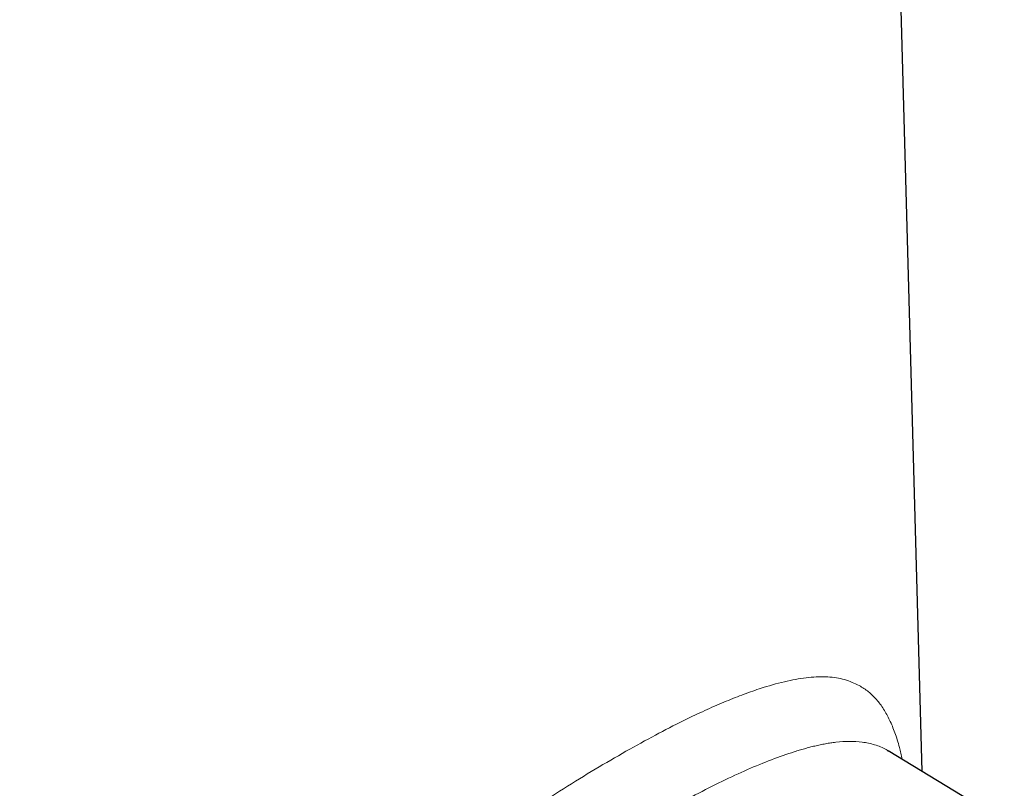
# Model space of a CAD drawing. Header units: millimetres. Extents: x 8 to 882, y 12 to 770.
# Tile 27 of 61: x 807 to 835, y 236 to 258. Entities that reach past the tile are written whole.
import ezdxf

# ---------------------------------------------------------------- set-up
doc = ezdxf.new("R2010")
doc.units = ezdxf.units.MM

msp = doc.modelspace()

# ---------------------------------------------------------------- linework, layer by layer
at = {"color": 7, "linetype": 'Continuous', "lineweight": 30}
for p, q in [((832.358, 236.597), (831.11, 281.411)), ((831.416, 237.161), (831.404, 237.169)), ((834.651, 235.207), (831.407, 237.173))]:
    msp.add_line(p, q, dxfattribs=at)
at = {"color": 252, "linetype": 'Continuous', "lineweight": 0}
for points, knots in [([(808.63, 212.052), (808.471, 212.34), (808.148, 212.921), (807.765, 213.84), (807.462, 214.786), (807.252, 215.749), (807.134, 216.733), (807.109, 217.733), (807.181, 218.743), (807.338, 219.668), (807.55, 220.507), (807.796, 221.265), (808.096, 222.024), (808.506, 222.907), (809.052, 223.906), (809.763, 225.01), (810.569, 226.1), (811.468, 227.179), (812.385, 228.177), (813.289, 229.094), (814.158, 229.922), (815.049, 230.724), (815.96, 231.502), (816.888, 232.258), (817.839, 233), (818.802, 233.723), (819.768, 234.418), (820.716, 235.074), (821.645, 235.688), (822.552, 236.262), (823.434, 236.796), (824.285, 237.286), (825.099, 237.727), (825.805, 238.083), (826.415, 238.367), (826.94, 238.592), (827.44, 238.786), (827.999, 238.976), (828.593, 239.139), (829.194, 239.24), (829.726, 239.253), (830.198, 239.183), (830.461, 239.061), (830.593, 238.999)], [0, 0, 0, 0, 0.02402, 0.048597, 0.072824, 0.096842, 0.120794, 0.145294, 0.169659, 0.194052, 0.212462, 0.231043, 0.249858, 0.268969, 0.297595, 0.326364, 0.35545, 0.38502, 0.415233, 0.439844, 0.464192, 0.488361, 0.512432, 0.536491, 0.560622, 0.585612, 0.610228, 0.634577, 0.658767, 0.682912, 0.707123, 0.731496, 0.755769, 0.780056, 0.798353, 0.816772, 0.835361, 0.854165, 0.883096, 0.911995, 0.941012, 0.970299, 1, 1, 1, 1]), ([(830.593, 238.999), (830.682, 238.945), (830.857, 238.836), (831.08, 238.615), (831.277, 238.351), (831.447, 238.041), (831.593, 237.683), (831.711, 237.318), (831.772, 237.05), (831.799, 236.936)], [0, 0, 0, 0, 0.1528147, 0.3034398, 0.452254, 0.5996508, 0.7460357, 0.8918234, 1, 1, 1, 1]), ([(831.404, 237.169), (831.386, 237.182), (831.273, 237.262), (831.035, 237.348), (830.69, 237.426), (830.327, 237.446), (830.025, 237.427), (829.797, 237.397), (829.65, 237.372), (829.503, 237.343), (829.356, 237.31), (829.21, 237.274), (829.065, 237.234), (828.921, 237.192), (828.624, 237.101), (828.154, 236.937), (827.478, 236.659), (826.766, 236.33), (826.021, 235.952), (825.247, 235.532), (824.451, 235.073), (823.628, 234.576), (822.773, 234.037), (822.034, 233.549), (821.427, 233.135), (820.961, 232.811), (820.488, 232.474), (820.008, 232.126), (819.522, 231.765), (819.063, 231.417), (818.628, 231.081), (818.216, 230.756), (817.792, 230.415), (817.357, 230.058), (816.913, 229.685), (816.502, 229.331), (816.086, 228.964), (815.643, 228.566), (815.115, 228.074), (814.525, 227.501), (813.978, 226.944), (813.506, 226.44), (813.137, 226.03), (812.807, 225.65), (812.514, 225.301), (812.257, 224.984), (812.034, 224.699), (811.806, 224.398), (811.558, 224.059), (811.291, 223.674), (811.035, 223.284), (810.799, 222.904), (810.582, 222.534), (810.385, 222.175), (810.106, 221.633), (809.778, 220.904), (809.452, 219.984), (809.235, 219.15), (809.103, 218.404), (809.033, 217.744), (809.009, 217.096), (809.035, 216.397), (809.126, 215.637), (809.304, 214.809), (809.514, 214.135), (809.712, 213.618), (809.844, 213.305), (809.935, 213.117), (809.969, 213.046)], [0, 0, 0, 0, 0.005055, 0.030725, 0.05494, 0.077704, 0.099024, 0.107006, 0.114766, 0.122304, 0.129621, 0.136718, 0.143594, 0.150251, 0.156688, 0.183584, 0.209977, 0.235901, 0.261395, 0.286498, 0.311251, 0.335538, 0.36032, 0.385637, 0.398509, 0.411529, 0.424699, 0.438023, 0.451507, 0.465153, 0.476309, 0.487851, 0.49978, 0.512098, 0.524805, 0.537905, 0.547685, 0.561282, 0.577187, 0.595402, 0.615928, 0.629438, 0.641924, 0.653387, 0.663825, 0.673239, 0.681629, 0.688994, 0.699637, 0.711119, 0.722223, 0.732951, 0.743303, 0.753281, 0.762887, 0.788139, 0.812743, 0.836743, 0.854376, 0.871716, 0.888784, 0.905606, 0.927159, 0.949601, 0.972974, 0.983287, 0.993781, 1, 1, 1, 1])]:
    msp.add_open_spline(points, degree=3, knots=knots, dxfattribs=at)

doc.saveas('drawing.dxf')
